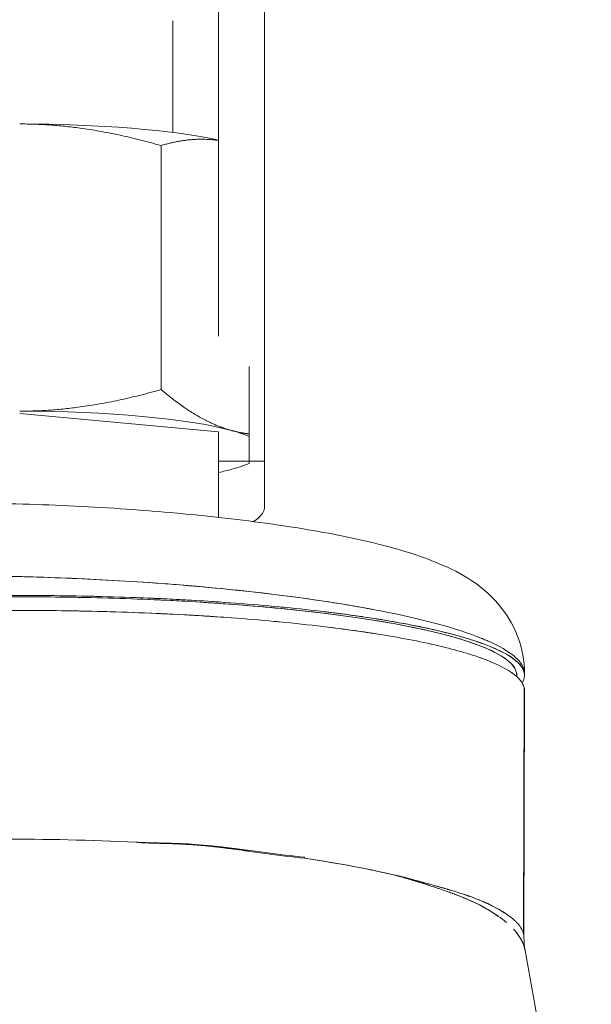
# Model space of a CAD drawing. Header units: millimetres. Extents: x -275 to -235, y -723 to -375.
# Tile 39 of 41: x -255 to -236, y -662 to -629. Entities that reach past the tile are written whole.
import ezdxf

# ---------------------------------------------------------------- set-up
doc = ezdxf.new("R2010")
doc.units = ezdxf.units.MM

msp = doc.modelspace()

# ---------------------------------------------------------------- linework, layer by layer
at = {"color": 0, "linetype": 'Continuous', "lineweight": 0}
for p, q in [((-246.96, -643.805), (-246.96, -472.91)), ((-248.46, -639.716), (-248.46, -474.234)), ((-249.96, -629.417), (-249.96, -633.067)), ((-250.341, -633.495), (-250.341, -641.464)), ((-247.46, -640.716), (-247.46, -642.913)), ((-254.96, -642.248), (-248.46, -642.841)), ((-248.46, -642.841), (-248.46, -645.639)), ((-247.46, -642.995), (-247.46, -643.875)), ((-248.46, -643.805), (-246.96, -643.805)), ((-246.96, -645.303), (-246.96, -643.805)), ((-238.716, -650.839), (-238.716, -650.802)), ((-238.478, -650.628), (-238.479, -650.702)), ((-238.479, -650.702), (-238.478, -650.628)), ((-238.467, -650.797), (-238.466, -650.734)), ((-238.467, -650.802), (-238.467, -650.802)), ((-238.48, -651.192), (-238.496, -659.25)), ((-238.496, -659.25), (-238.48, -651.192)), ((-238.484, -659.358), (-238.468, -651.292)), ((-251.163, -656.25), (-251.163, -656.243)), ((-245.655, -656.738), (-245.654, -656.773)), ((-242.628, -657.344), (-242.628, -657.34))]:
    msp.add_line(p, q, dxfattribs=at)
for centre, major_axis, ratio, start_param, end_param in [((-254.96, -634.055), (-8, 0), 0.158158, -2.519224, -1.570796), ((-254.96, -643.435), (8, 0), 0.158158, -0.622368, -0.523599), ((-254.966, -650.802), (16.25, 0), 0.158158, 0, 1.608884), ((-254.555, -658.739), (-14.269, 0.11), 0.181368, -1.809435, -1.495293), ((-247.351, -657.254), (0.337, 2.981), 0.558077, -1.346262, -1.334458)]:
    msp.add_ellipse(centre, major_axis=major_axis, ratio=ratio, start_param=start_param, end_param=end_param, dxfattribs=at)
at = {"color": 0, "linetype": 'Continuous', "lineweight": 0, "extrusion": (0, 0, -1)}
for centre, major_axis, ratio, start_param, end_param in [((-254.96, -643.435), (8, 0), 0.158158, -1.570796, -0.523599), ((-254.96, -643.435), (8, 0), 0.158158, -0.523599, -0.355421), ((-254.96, -643.435), (8, 0), 0.158158, 0.355421, 0.523599), ((-254.985, -659.607), (16.5, -0.034), 0.209581, -1.881013, -1.337506), ((-254.985, -659.607), (16.5, -0.034), 0.209581, -0.970224, -0.724791)]:
    msp.add_ellipse(centre, major_axis=major_axis, ratio=ratio, start_param=start_param, end_param=end_param, dxfattribs=at)
at = {"color": 0, "linetype": 'Continuous', "lineweight": 0}
for points, weights in [([(-254.96, -632.789), (-252.816, -632.789), (-250.341, -633.495)], [2.13665834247, 2.13665834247, 1.98325317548]), ([(-250.341, -633.495), (-249.335, -633.197), (-248.46, -633.331)], [1.98325317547, 2.10610149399, 2.13057170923]), ([(-254.96, -642.17), (-252.816, -642.17), (-250.341, -641.464)], [2.13665834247, 2.13665834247, 1.98325317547]), ([(-250.341, -641.464), (-249.103, -642.509), (-248.031, -642.802)], [1.98325317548, 2.13665834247, 2.13665834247]), ([(-248.031, -642.802), (-247.747, -642.88), (-247.46, -642.913)], [2.13665834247, 2.13665834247, 2.12585309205])]:
    msp.add_rational_spline(points, weights, degree=2, dxfattribs=at)
for points in [[(-247.46, -642.913), (-247.46, -642.94), (-247.46, -642.968), (-247.46, -642.995)], [(-249.187, -648.4), (-249.187, -648.4), (-249.187, -648.4), (-249.187, -648.4)], [(-238.728, -650.704), (-238.72, -650.739), (-238.716, -650.775), (-238.716, -650.81)], [(-238.479, -650.702), (-238.449, -650.826), (-238.474, -650.941), (-238.539, -651.047)], [(-238.471, -650.74), (-238.473, -650.728), (-238.475, -650.715), (-238.479, -650.702)], [(-238.466, -650.734), (-238.466, -650.698), (-238.471, -650.662), (-238.478, -650.628)], [(-238.466, -650.802), (-238.466, -650.783), (-238.468, -650.763), (-238.471, -650.743)], [(-238.48, -651.192), (-238.484, -651.175), (-238.488, -651.158), (-238.494, -651.142)], [(-238.468, -651.292), (-238.467, -651.259), (-238.471, -651.226), (-238.48, -651.192)], [(-238.48, -651.192), (-238.471, -651.225), (-238.467, -651.259), (-238.467, -651.292)], [(-254.624, -656.15), (-254.624, -656.15), (-254.624, -656.15), (-254.624, -656.15)], [(-254.311, -656.153), (-254.311, -656.153), (-254.311, -656.153), (-254.311, -656.153)], [(-246.807, -656.604), (-246.807, -656.604), (-246.807, -656.604), (-246.807, -656.604)], [(-242.003, -657.499), (-242.003, -657.499), (-242.003, -657.499), (-242.003, -657.499)], [(-242.001, -657.5), (-242.001, -657.5), (-242.001, -657.5), (-242.001, -657.5)], [(-242.001, -657.526), (-242.001, -657.526), (-242.001, -657.527), (-242.001, -657.527)], [(-241.999, -657.527), (-241.999, -657.527), (-241.999, -657.527), (-241.999, -657.527)], [(-241.943, -657.516), (-241.943, -657.516), (-241.943, -657.516), (-241.943, -657.516)], [(-241.941, -657.545), (-241.941, -657.545), (-241.941, -657.545), (-241.941, -657.545)], [(-238.569, -659.442), (-238.606, -659.372), (-238.659, -659.289), (-238.736, -659.193)], [(-238.484, -659.362), (-238.484, -659.505), (-238.471, -659.648), (-238.447, -659.783)]]:
    msp.add_open_spline(points, degree=3, dxfattribs=at)
for points, knots in [([(-255.498, -645.186), (-254.362, -645.212), (-253.212, -645.26), (-250.972, -645.399), (-249.867, -645.49), (-247.78, -645.709), (-246.784, -645.839), (-244.951, -646.133), (-244.105, -646.299), (-242.568, -646.675), (-241.882, -646.884), (-240.536, -647.456), (-239.802, -647.831), (-238.982, -648.908), (-238.805, -649.216), (-238.542, -649.92), (-238.466, -650.329), (-238.466, -650.734)], [0, 0, 0, 0, 3.4138, 3.4138, 6.849469, 6.849469, 10.301439, 10.301439, 13.807192, 13.807192, 17.468737, 17.468737, 21.656119, 21.656119, 22.986739, 22.986739, 24.422471, 24.422471, 24.422471, 24.422471]), ([(-247.323, -645.776), (-247.249, -645.729), (-247.184, -645.682), (-247.012, -645.521), (-246.96, -645.407), (-246.96, -645.303)], [1.0321816, 1.0321816, 1.0321816, 1.0321816, 1.1166772, 1.1166772, 1.3143844, 1.3143844, 1.3143844, 1.3143844]), ([(-255.594, -647.558), (-254.639, -647.576), (-253.68, -647.608), (-252.733, -647.653), (-251.646, -647.705), (-250.573, -647.774), (-249.537, -647.86), (-248.5, -647.946), (-247.5, -648.048), (-246.556, -648.165), (-245.611, -648.282), (-244.723, -648.413), (-243.909, -648.556), (-243.884, -648.56), (-243.859, -648.564), (-243.835, -648.569)], [2.6131837, 2.6131837, 2.6131837, 2.6131837, 2.7870307, 2.7870307, 2.7870307, 2.9865949, 2.9865949, 2.9865949, 3.1861591, 3.1861591, 3.1861591, 3.3857234, 3.3857234, 3.3857234, 3.39178, 3.39178, 3.39178, 3.39178]), ([(-238.478, -650.628), (-238.553, -650.302), (-238.967, -649.99), (-239.589, -649.708), (-239.633, -649.688), (-239.678, -649.668), (-239.725, -649.648), (-239.748, -649.638), (-239.772, -649.628), (-239.795, -649.618), (-239.807, -649.613), (-239.819, -649.608), (-239.831, -649.603), (-239.837, -649.601), (-239.843, -649.599), (-239.849, -649.596), (-239.852, -649.595), (-239.855, -649.594), (-239.858, -649.592), (-239.861, -649.591), (-239.864, -649.59), (-239.867, -649.589), (-240.687, -649.258), (-241.828, -648.955), (-243.166, -648.693), (-243.262, -648.674), (-243.359, -648.656), (-243.456, -648.638), (-243.505, -648.629), (-243.554, -648.62), (-243.603, -648.61), (-243.628, -648.606), (-243.653, -648.601), (-243.678, -648.597), (-243.702, -648.592), (-243.726, -648.588), (-243.752, -648.584), (-245.199, -648.324), (-246.884, -648.103), (-248.697, -647.934), (-248.826, -647.922), (-248.957, -647.91), (-249.087, -647.898), (-249.153, -647.893), (-249.218, -647.887), (-249.284, -647.881), (-249.317, -647.879), (-249.35, -647.876), (-249.383, -647.873), (-249.399, -647.872), (-249.415, -647.87), (-249.432, -647.869), (-249.448, -647.867), (-249.466, -647.866), (-249.481, -647.865), (-251.393, -647.705), (-253.477, -647.598), (-255.594, -647.558)], [0, 0, 0, 0, 0.21875, 0.21875, 0.21875, 0.234375, 0.234375, 0.234375, 0.242187, 0.242187, 0.242187, 0.246094, 0.246094, 0.246094, 0.248047, 0.248047, 0.248047, 0.249023, 0.249023, 0.249023, 0.25, 0.25, 0.25, 0.46875, 0.46875, 0.46875, 0.484375, 0.484375, 0.484375, 0.492187, 0.492187, 0.492187, 0.496094, 0.496094, 0.496094, 0.5, 0.5, 0.5, 0.71875, 0.71875, 0.71875, 0.734375, 0.734375, 0.734375, 0.742188, 0.742188, 0.742188, 0.746094, 0.746094, 0.746094, 0.748047, 0.748047, 0.748047, 0.75, 0.75, 0.75, 1, 1, 1, 1]), ([(-255.585, -648.234), (-254.623, -648.228), (-253.665, -648.236), (-252.712, -648.257), (-252.682, -648.257), (-252.653, -648.258), (-252.62, -648.259), (-251.61, -648.282), (-250.623, -648.32), (-249.658, -648.373), (-249.627, -648.375), (-249.597, -648.376), (-249.565, -648.378), (-248.594, -648.432), (-247.664, -648.5), (-246.776, -648.582), (-246.717, -648.588), (-246.659, -648.593), (-246.599, -648.599), (-245.637, -648.69), (-244.744, -648.796), (-243.922, -648.917), (-243.151, -649.03), (-242.455, -649.153), (-241.836, -649.288), (-241.795, -649.297), (-241.753, -649.306), (-241.714, -649.315), (-241.098, -649.452), (-240.573, -649.597), (-240.138, -649.751), (-240.124, -649.756), (-240.109, -649.761), (-240.096, -649.766), (-239.684, -649.913), (-239.364, -650.066), (-239.134, -650.223), (-239.126, -650.228), (-239.119, -650.234), (-239.112, -650.238), (-238.905, -650.384), (-238.78, -650.531), (-238.735, -650.679)], [0, 0, 0, 0, 0.0605469, 0.0605469, 0.0605469, 0.0625, 0.0625, 0.0625, 0.1230469, 0.1230469, 0.1230469, 0.125, 0.125, 0.125, 0.1835937, 0.1835937, 0.1835937, 0.1875, 0.1875, 0.1875, 0.25, 0.25, 0.25, 0.3085937, 0.3085937, 0.3085937, 0.3125, 0.3125, 0.3125, 0.3730469, 0.3730469, 0.3730469, 0.375, 0.375, 0.375, 0.4355469, 0.4355469, 0.4355469, 0.4375, 0.4375, 0.4375, 0.496702, 0.496702, 0.496702, 0.496702]), ([(-238.479, -650.702), (-238.516, -650.547), (-238.639, -650.394), (-238.848, -650.243), (-238.855, -650.238), (-238.861, -650.234), (-238.868, -650.228), (-239.096, -650.068), (-239.415, -649.913), (-239.828, -649.762), (-239.841, -649.757), (-239.854, -649.753), (-239.868, -649.748), (-240.289, -649.596), (-240.797, -649.452), (-241.391, -649.316), (-241.43, -649.307), (-241.469, -649.298), (-241.51, -649.289), (-242.169, -649.142), (-242.917, -649.007), (-243.753, -648.885), (-244.536, -648.77), (-245.381, -648.668), (-246.288, -648.579), (-246.349, -648.573), (-246.411, -648.567), (-246.471, -648.561), (-247.397, -648.473), (-248.368, -648.4), (-249.384, -648.342), (-249.417, -648.34), (-249.451, -648.339), (-249.482, -648.337), (-250.46, -648.282), (-251.461, -648.243), (-252.486, -648.218), (-252.519, -648.217), (-252.554, -648.216), (-252.585, -648.216), (-253.532, -648.194), (-254.484, -648.185), (-255.439, -648.189)], [0, 0, 0, 0, 0.0605469, 0.0605469, 0.0605469, 0.0625, 0.0625, 0.0625, 0.1230469, 0.1230469, 0.1230469, 0.125, 0.125, 0.125, 0.1835937, 0.1835937, 0.1835937, 0.1875, 0.1875, 0.1875, 0.25, 0.25, 0.25, 0.3085937, 0.3085937, 0.3085937, 0.3125, 0.3125, 0.3125, 0.3730469, 0.3730469, 0.3730469, 0.375, 0.375, 0.375, 0.4355469, 0.4355469, 0.4355469, 0.4375, 0.4375, 0.4375, 0.4967631, 0.4967631, 0.4967631, 0.4967631]), ([(-251.119, -648.26), (-250.821, -648.272), (-250.524, -648.284), (-250.229, -648.298), (-250.104, -648.304), (-249.979, -648.31), (-249.855, -648.317), (-249.792, -648.32), (-249.73, -648.323), (-249.668, -648.327), (-249.606, -648.33), (-249.546, -648.333), (-249.482, -648.337), (-249.119, -648.357), (-248.758, -648.38), (-248.399, -648.404)], [0.59098321, 0.59098321, 0.59098321, 0.59098321, 0.609375, 0.609375, 0.609375, 0.6171875, 0.6171875, 0.6171875, 0.62109375, 0.62109375, 0.62109375, 0.625, 0.625, 0.625, 0.64742233, 0.64742233, 0.64742233, 0.64742233]), ([(-255.597, -648.68), (-254.62, -648.674), (-253.648, -648.682), (-252.68, -648.703), (-252.648, -648.704), (-252.619, -648.704), (-252.586, -648.705), (-251.56, -648.729), (-250.558, -648.767), (-249.578, -648.821), (-249.547, -648.823), (-249.516, -648.825), (-249.483, -648.826), (-248.498, -648.881), (-247.554, -648.951), (-246.652, -649.034), (-246.591, -649.04), (-246.533, -649.045), (-246.472, -649.051), (-245.496, -649.144), (-244.589, -649.252), (-243.754, -649.374), (-242.971, -649.489), (-242.265, -649.615), (-241.636, -649.751), (-241.594, -649.76), (-241.552, -649.77), (-241.511, -649.779), (-240.886, -649.918), (-240.353, -650.066), (-239.911, -650.222), (-239.897, -650.227), (-239.882, -650.232), (-239.869, -650.237), (-239.451, -650.388), (-239.125, -650.543), (-238.892, -650.703), (-238.884, -650.708), (-238.876, -650.713), (-238.869, -650.718), (-238.648, -650.874), (-238.518, -651.032), (-238.48, -651.192)], [0.5, 0.5, 0.5, 0.5, 0.5605469, 0.5605469, 0.5605469, 0.5625, 0.5625, 0.5625, 0.6230469, 0.6230469, 0.6230469, 0.625, 0.625, 0.625, 0.6835937, 0.6835937, 0.6835937, 0.6875, 0.6875, 0.6875, 0.75, 0.75, 0.75, 0.8085937, 0.8085937, 0.8085937, 0.8125, 0.8125, 0.8125, 0.8730469, 0.8730469, 0.8730469, 0.875, 0.875, 0.875, 0.9355469, 0.9355469, 0.9355469, 0.9375, 0.9375, 0.9375, 1, 1, 1, 1]), ([(-248.288, -648.901), (-248.434, -648.891), (-248.58, -648.881), (-248.727, -648.872), (-248.853, -648.864), (-248.978, -648.856), (-249.104, -648.848), (-249.168, -648.845), (-249.231, -648.841), (-249.294, -648.837), (-249.357, -648.834), (-249.422, -648.83), (-249.483, -648.826), (-251.01, -648.741), (-252.602, -648.693), (-254.19, -648.681)], [0.3502557, 0.3502557, 0.3502557, 0.3502557, 0.359375, 0.359375, 0.359375, 0.3671875, 0.3671875, 0.3671875, 0.3710937, 0.3710937, 0.3710937, 0.375, 0.375, 0.375, 0.4714514, 0.4714514, 0.4714514, 0.4714514]), ([(-245.009, -648.718), (-244.806, -648.742), (-244.607, -648.767), (-244.41, -648.793), (-244.299, -648.808), (-244.188, -648.823), (-244.079, -648.838), (-244.024, -648.846), (-243.969, -648.853), (-243.915, -648.861), (-243.888, -648.865), (-243.861, -648.869), (-243.834, -648.873), (-243.82, -648.875), (-243.807, -648.877), (-243.793, -648.879), (-243.786, -648.88), (-243.78, -648.881), (-243.773, -648.882), (-243.766, -648.883), (-243.758, -648.884), (-243.753, -648.885), (-242.461, -649.074), (-241.223, -649.317), (-240.262, -649.616), (-240.193, -649.638), (-240.126, -649.659), (-240.06, -649.681), (-240.027, -649.692), (-239.995, -649.703), (-239.963, -649.714), (-239.947, -649.72), (-239.931, -649.725), (-239.915, -649.731), (-239.907, -649.734), (-239.899, -649.737), (-239.891, -649.739), (-239.885, -649.741), (-239.88, -649.744), (-239.874, -649.746), (-239.872, -649.746), (-239.869, -649.747), (-239.868, -649.748), (-239.353, -649.933), (-238.706, -650.214), (-238.517, -650.598), (-238.509, -650.613), (-238.502, -650.629), (-238.496, -650.645)], [0.7205998, 0.7205998, 0.7205998, 0.7205998, 0.734375, 0.734375, 0.734375, 0.7421875, 0.7421875, 0.7421875, 0.7460937, 0.7460937, 0.7460937, 0.7480469, 0.7480469, 0.7480469, 0.7490234, 0.7490234, 0.7490234, 0.7495117, 0.7495117, 0.7495117, 0.75, 0.75, 0.75, 0.859375, 0.859375, 0.859375, 0.8671875, 0.8671875, 0.8671875, 0.8710937, 0.8710937, 0.8710937, 0.8730469, 0.8730469, 0.8730469, 0.8740234, 0.8740234, 0.8740234, 0.8747559, 0.8747559, 0.8747559, 0.875, 0.875, 0.875, 0.9898339, 0.9898339, 0.9898339, 0.9944917, 0.9944917, 0.9944917, 0.9944917]), ([(-243.252, -649.451), (-243.327, -649.439), (-243.402, -649.427), (-243.478, -649.416), (-243.524, -649.409), (-243.569, -649.402), (-243.615, -649.395), (-243.638, -649.391), (-243.661, -649.388), (-243.684, -649.384), (-243.696, -649.383), (-243.708, -649.381), (-243.719, -649.379), (-243.725, -649.378), (-243.731, -649.378), (-243.736, -649.377), (-243.742, -649.376), (-243.747, -649.375), (-243.754, -649.374), (-244.103, -649.323), (-244.464, -649.274), (-244.834, -649.229)], [0.23573768, 0.23573768, 0.23573768, 0.23573768, 0.2421875, 0.2421875, 0.2421875, 0.24609375, 0.24609375, 0.24609375, 0.24804687, 0.24804687, 0.24804687, 0.24902344, 0.24902344, 0.24902344, 0.24951172, 0.24951172, 0.24951172, 0.25, 0.25, 0.25, 0.27539907, 0.27539907, 0.27539907, 0.27539907]), ([(-251.163, -656.243), (-251.074, -656.251), (-250.969, -656.257), (-250.846, -656.262), (-250.785, -656.264), (-250.719, -656.266), (-250.65, -656.268), (-250.615, -656.269), (-250.579, -656.27), (-250.542, -656.271), (-250.524, -656.271), (-250.505, -656.272), (-250.486, -656.272), (-250.476, -656.272), (-250.467, -656.273), (-250.457, -656.273), (-250.448, -656.273), (-250.439, -656.273), (-250.428, -656.273), (-250.163, -656.278), (-249.963, -656.284), (-249.824, -656.289), (-249.801, -656.29), (-249.78, -656.29), (-249.76, -656.291), (-249.75, -656.291), (-249.741, -656.292), (-249.732, -656.292), (-249.728, -656.292), (-249.723, -656.293), (-249.719, -656.293), (-249.715, -656.293), (-249.713, -656.293), (-249.707, -656.293), (-249.398, -656.307), (-249.055, -656.332), (-248.684, -656.369), (-248.622, -656.375), (-248.559, -656.382), (-248.495, -656.389), (-248.463, -656.392), (-248.431, -656.396), (-248.399, -656.399), (-248.383, -656.401), (-248.367, -656.403), (-248.351, -656.405), (-248.334, -656.407), (-248.316, -656.409), (-248.302, -656.41), (-248.073, -656.437), (-247.849, -656.466), (-247.626, -656.496)], [0, 0, 0, 0, 0.0625, 0.0625, 0.0625, 0.09375, 0.09375, 0.09375, 0.109375, 0.109375, 0.109375, 0.1171875, 0.1171875, 0.1171875, 0.1210938, 0.1210938, 0.1210938, 0.125, 0.125, 0.125, 0.21875, 0.21875, 0.21875, 0.234375, 0.234375, 0.234375, 0.2421875, 0.2421875, 0.2421875, 0.2460938, 0.2460938, 0.2460938, 0.25, 0.25, 0.25, 0.4375, 0.4375, 0.4375, 0.46875, 0.46875, 0.46875, 0.484375, 0.484375, 0.484375, 0.4921875, 0.4921875, 0.4921875, 0.5, 0.5, 0.5, 0.6236072, 0.6236072, 0.6236072, 0.6236072]), ([(-251.163, -656.25), (-250.917, -656.272), (-250.671, -656.277), (-250.428, -656.283), (-250.184, -656.288), (-249.942, -656.294), (-249.702, -656.306), (-249.222, -656.329), (-248.748, -656.375), (-248.286, -656.432), (-247.825, -656.489), (-247.375, -656.556), (-246.936, -656.616), (-246.497, -656.676), (-246.07, -656.723), (-245.654, -656.773)], [0.032875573, 0.032875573, 0.032875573, 0.032875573, 0.033472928, 0.033472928, 0.033472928, 0.034070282, 0.034070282, 0.034070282, 0.035264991, 0.035264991, 0.035264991, 0.0364597, 0.0364597, 0.0364597, 0.037654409, 0.037654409, 0.037654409, 0.037654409]), ([(-247.495, -656.538), (-247.503, -656.537), (-247.511, -656.536), (-247.519, -656.535), (-247.535, -656.532), (-247.551, -656.53), (-247.568, -656.528), (-247.576, -656.527), (-247.585, -656.525), (-247.593, -656.524), (-247.599, -656.523), (-247.606, -656.522), (-247.612, -656.522), (-247.63, -656.519), (-247.664, -656.514), (-247.69, -656.511), (-247.964, -656.473), (-248.149, -656.449), (-248.24, -656.438), (-248.256, -656.436), (-248.27, -656.434), (-248.28, -656.433), (-248.285, -656.432), (-248.289, -656.432), (-248.293, -656.431), (-248.295, -656.431), (-248.296, -656.431), (-248.298, -656.431), (-248.299, -656.431), (-248.299, -656.431), (-248.3, -656.43), (-248.3, -656.43), (-248.3, -656.43), (-248.301, -656.43), (-248.301, -656.43), (-248.301, -656.43), (-248.303, -656.43), (-248.562, -656.398), (-248.81, -656.372), (-249.045, -656.352), (-249.162, -656.341), (-249.276, -656.332), (-249.386, -656.325), (-249.441, -656.321), (-249.495, -656.318), (-249.549, -656.314), (-249.576, -656.313), (-249.602, -656.311), (-249.628, -656.31), (-249.641, -656.309), (-249.654, -656.309), (-249.667, -656.308), (-249.677, -656.307), (-249.687, -656.307), (-249.697, -656.306), (-249.7, -656.306), (-249.704, -656.306), (-249.706, -656.306), (-249.807, -656.301), (-249.967, -656.295), (-250.187, -656.289), (-250.224, -656.288), (-250.263, -656.287), (-250.303, -656.286), (-250.323, -656.285), (-250.343, -656.285), (-250.364, -656.284), (-250.375, -656.284), (-250.385, -656.284), (-250.396, -656.284), (-250.407, -656.283), (-250.419, -656.283), (-250.428, -656.283), (-250.741, -656.276), (-250.987, -656.266), (-251.163, -656.25)], [0.355535, 0.355535, 0.355535, 0.355535, 0.359375, 0.359375, 0.359375, 0.3671875, 0.3671875, 0.3671875, 0.3710938, 0.3710938, 0.3710938, 0.3740234, 0.3740234, 0.3740234, 0.3823248, 0.3823248, 0.3823248, 0.46875, 0.46875, 0.46875, 0.484375, 0.484375, 0.484375, 0.4921875, 0.4921875, 0.4921875, 0.4960938, 0.4960938, 0.4960938, 0.4980469, 0.4980469, 0.4980469, 0.4990234, 0.4990234, 0.4990234, 0.5, 0.5, 0.5, 0.625, 0.625, 0.625, 0.6875, 0.6875, 0.6875, 0.71875, 0.71875, 0.71875, 0.734375, 0.734375, 0.734375, 0.7421875, 0.7421875, 0.7421875, 0.7480469, 0.7480469, 0.7480469, 0.75, 0.75, 0.75, 0.84375, 0.84375, 0.84375, 0.859375, 0.859375, 0.859375, 0.8671875, 0.8671875, 0.8671875, 0.8710938, 0.8710938, 0.8710938, 0.875, 0.875, 0.875, 1, 1, 1, 1]), ([(-245.655, -656.738), (-246.07, -656.689), (-246.497, -656.644), (-247.374, -656.531), (-247.824, -656.467), (-248.313, -656.409), (-248.341, -656.406), (-248.368, -656.403)], [0.032875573, 0.032875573, 0.032875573, 0.032875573, 0.034070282, 0.034070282, 0.035264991, 0.035264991, 0.03533597, 0.03533597, 0.03533597, 0.03533597]), ([(-242.628, -657.34), (-243.057, -657.237), (-243.514, -657.14), (-243.997, -657.049), (-244.521, -656.95), (-245.075, -656.858), (-245.654, -656.773)], [0.3693227, 0.3693227, 0.3693227, 0.3693227, 0.40678608, 0.40678608, 0.40678608, 0.44744626, 0.44744626, 0.44744626, 0.44744626]), ([(-241.552, -657.668), (-241.568, -657.663), (-241.584, -657.658), (-241.598, -657.653), (-241.602, -657.652), (-241.605, -657.651), (-241.609, -657.65), (-241.612, -657.649), (-241.62, -657.647), (-241.626, -657.645), (-241.638, -657.641), (-241.651, -657.637), (-241.663, -657.633), (-241.687, -657.625), (-241.712, -657.617), (-241.736, -657.61), (-241.833, -657.579), (-241.929, -657.549), (-242.023, -657.52), (-242.046, -657.512), (-242.07, -657.505), (-242.093, -657.498), (-242.104, -657.494), (-242.113, -657.492), (-242.122, -657.489), (-242.132, -657.486), (-242.142, -657.483), (-242.152, -657.48), (-242.195, -657.466), (-242.246, -657.451), (-242.307, -657.432), (-242.322, -657.428), (-242.338, -657.423), (-242.354, -657.418), (-242.362, -657.416), (-242.372, -657.412), (-242.382, -657.41), (-242.391, -657.407), (-242.401, -657.404), (-242.41, -657.401), (-242.446, -657.391), (-242.478, -657.382), (-242.507, -657.374), (-242.563, -657.358), (-242.604, -657.348), (-242.628, -657.344)], [0.8824355, 0.8824355, 0.8824355, 0.8824355, 0.890625, 0.890625, 0.890625, 0.8925781, 0.8925781, 0.8925781, 0.8945313, 0.8945313, 0.8945313, 0.8984375, 0.8984375, 0.8984375, 0.90625, 0.90625, 0.90625, 0.9375, 0.9375, 0.9375, 0.9453125, 0.9453125, 0.9453125, 0.9492188, 0.9492188, 0.9492188, 0.953125, 0.953125, 0.953125, 0.96875, 0.96875, 0.96875, 0.9726563, 0.9726563, 0.9726563, 0.9746094, 0.9746094, 0.9746094, 0.9765625, 0.9765625, 0.9765625, 0.984375, 0.984375, 0.984375, 1, 1, 1, 1]), ([(-242.627, -657.34), (-242.601, -657.344), (-242.569, -657.35), (-242.53, -657.359), (-242.51, -657.364), (-242.489, -657.369), (-242.466, -657.375), (-242.455, -657.378), (-242.443, -657.381), (-242.431, -657.384), (-242.425, -657.386), (-242.419, -657.387), (-242.413, -657.389), (-242.41, -657.39), (-242.407, -657.391), (-242.403, -657.391), (-242.4, -657.392), (-242.395, -657.394), (-242.394, -657.394), (-242.371, -657.4), (-242.322, -657.413), (-242.249, -657.433), (-242.236, -657.436), (-242.223, -657.44), (-242.21, -657.444), (-242.203, -657.445), (-242.196, -657.447), (-242.189, -657.449), (-242.185, -657.45), (-242.182, -657.451), (-242.178, -657.452), (-242.174, -657.453), (-242.169, -657.454), (-242.167, -657.455), (-242.093, -657.475), (-242.02, -657.495), (-241.948, -657.514), (-241.912, -657.524), (-241.876, -657.534), (-241.84, -657.544), (-241.822, -657.549), (-241.804, -657.553), (-241.786, -657.558), (-241.777, -657.561), (-241.768, -657.563), (-241.76, -657.566), (-241.755, -657.567), (-241.751, -657.568), (-241.746, -657.569), (-241.742, -657.57), (-241.737, -657.572), (-241.733, -657.573), (-241.557, -657.621), (-241.361, -657.674), (-241.153, -657.733), (-241.119, -657.743), (-241.084, -657.753), (-241.049, -657.764), (-241.031, -657.769), (-241.013, -657.774), (-240.995, -657.779), (-240.987, -657.782), (-240.978, -657.784), (-240.969, -657.787), (-240.96, -657.79), (-240.95, -657.793), (-240.942, -657.795), (-240.815, -657.832), (-240.695, -657.87), (-240.58, -657.907), (-240.523, -657.925), (-240.467, -657.943), (-240.412, -657.962), (-240.385, -657.971), (-240.358, -657.98), (-240.332, -657.989), (-240.319, -657.994), (-240.305, -657.998), (-240.292, -658.003), (-240.286, -658.005), (-240.279, -658.007), (-240.273, -658.01), (-240.266, -658.012), (-240.259, -658.015), (-240.253, -658.017), (-240.118, -658.064), (-239.972, -658.12), (-239.821, -658.185), (-239.795, -658.196), (-239.77, -658.207), (-239.745, -658.219), (-239.732, -658.224), (-239.719, -658.23), (-239.707, -658.236), (-239.7, -658.239), (-239.694, -658.242), (-239.688, -658.245), (-239.681, -658.248), (-239.675, -658.25), (-239.668, -658.254), (-239.276, -658.437), (-239.049, -658.59), (-238.903, -658.705), (-238.893, -658.713), (-238.883, -658.721), (-238.873, -658.729), (-238.869, -658.733), (-238.864, -658.736), (-238.859, -658.74), (-238.857, -658.742), (-238.855, -658.744), (-238.852, -658.746), (-238.851, -658.747), (-238.849, -658.749), (-238.847, -658.75), (-238.847, -658.751), (-238.846, -658.751), (-238.845, -658.752)], [0, 0, 0, 0, 0.015625, 0.015625, 0.015625, 0.0234375, 0.0234375, 0.0234375, 0.0273438, 0.0273438, 0.0273438, 0.0292969, 0.0292969, 0.0292969, 0.0302734, 0.0302734, 0.0302734, 0.03125, 0.03125, 0.03125, 0.0546875, 0.0546875, 0.0546875, 0.0585938, 0.0585938, 0.0585938, 0.0605469, 0.0605469, 0.0605469, 0.0615234, 0.0615234, 0.0615234, 0.0625, 0.0625, 0.0625, 0.09375, 0.09375, 0.09375, 0.109375, 0.109375, 0.109375, 0.1171875, 0.1171875, 0.1171875, 0.1210938, 0.1210938, 0.1210938, 0.1230469, 0.1230469, 0.1230469, 0.125, 0.125, 0.125, 0.21875, 0.21875, 0.21875, 0.234375, 0.234375, 0.234375, 0.2421875, 0.2421875, 0.2421875, 0.2460938, 0.2460938, 0.2460938, 0.25, 0.25, 0.25, 0.3125, 0.3125, 0.3125, 0.34375, 0.34375, 0.34375, 0.359375, 0.359375, 0.359375, 0.3671875, 0.3671875, 0.3671875, 0.3710938, 0.3710938, 0.3710938, 0.375, 0.375, 0.375, 0.46875, 0.46875, 0.46875, 0.484375, 0.484375, 0.484375, 0.4921875, 0.4921875, 0.4921875, 0.4960938, 0.4960938, 0.4960938, 0.5, 0.5, 0.5, 0.71875, 0.71875, 0.71875, 0.734375, 0.734375, 0.734375, 0.7421875, 0.7421875, 0.7421875, 0.7460937, 0.7460937, 0.7460937, 0.7490234, 0.7490234, 0.7490234, 0.7501775, 0.7501775, 0.7501775, 0.7501775]), ([(-240.815, -657.833), (-241.016, -657.772), (-241.23, -657.711), (-241.456, -657.649), (-241.636, -657.599), (-241.824, -657.548), (-242.02, -657.495), (-242.117, -657.469), (-242.217, -657.441), (-242.318, -657.414), (-242.369, -657.401), (-242.42, -657.387), (-242.472, -657.374), (-242.523, -657.361), (-242.575, -657.348), (-242.627, -657.342)], [0.049509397, 0.049509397, 0.049509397, 0.049509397, 0.050888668, 0.050888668, 0.050888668, 0.051994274, 0.051994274, 0.051994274, 0.052547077, 0.052547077, 0.052547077, 0.052823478, 0.052823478, 0.052823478, 0.05309988, 0.05309988, 0.05309988, 0.05309988]), ([(-242.627, -657.342), (-242.575, -657.353), (-242.523, -657.368), (-242.472, -657.383), (-242.42, -657.398), (-242.369, -657.413), (-242.318, -657.429), (-242.217, -657.459), (-242.117, -657.49), (-242.02, -657.521), (-241.824, -657.581), (-241.636, -657.641), (-241.455, -657.7), (-241.416, -657.713), (-241.377, -657.726), (-241.338, -657.738)], [0.035410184, 0.035410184, 0.035410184, 0.035410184, 0.035686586, 0.035686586, 0.035686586, 0.035962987, 0.035962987, 0.035962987, 0.03651579, 0.03651579, 0.03651579, 0.037621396, 0.037621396, 0.037621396, 0.037862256, 0.037862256, 0.037862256, 0.037862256]), ([(-240.814, -657.921), (-240.823, -657.918), (-240.832, -657.915), (-240.841, -657.911), (-240.895, -657.891), (-240.947, -657.873), (-240.998, -657.855), (-241.082, -657.825), (-241.16, -657.798), (-241.233, -657.773), (-241.269, -657.761), (-241.304, -657.749), (-241.338, -657.738)], [0.79432935, 0.79432935, 0.79432935, 0.79432935, 0.796875, 0.796875, 0.796875, 0.8125, 0.8125, 0.8125, 0.83827697, 0.83827697, 0.83827697, 0.85120128, 0.85120128, 0.85120128, 0.85120128]), ([(-240.814, -657.921), (-240.692, -657.966), (-240.574, -658.012), (-240.461, -658.059), (-240.161, -658.182), (-239.895, -658.31), (-239.661, -658.448), (-239.426, -658.585), (-239.223, -658.728), (-239.054, -658.873)], [0.038997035, 0.038997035, 0.038997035, 0.038997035, 0.039832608, 0.039832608, 0.039832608, 0.04204382, 0.04204382, 0.04204382, 0.044255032, 0.044255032, 0.044255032, 0.044255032]), ([(-239.308, -658.675), (-239.311, -658.673), (-239.314, -658.671), (-239.318, -658.669), (-239.33, -658.66), (-239.344, -658.65), (-239.357, -658.641), (-239.375, -658.628), (-239.394, -658.616), (-239.413, -658.603), (-239.606, -658.474), (-239.791, -658.372), (-239.941, -658.295), (-239.954, -658.289), (-239.966, -658.283), (-239.979, -658.276), (-240.155, -658.188), (-240.392, -658.081), (-240.717, -657.957), (-240.729, -657.953), (-240.745, -657.947), (-240.758, -657.942), (-240.761, -657.941), (-240.763, -657.94), (-240.765, -657.94)], [0.5609051, 0.5609051, 0.5609051, 0.5609051, 0.5625, 0.5625, 0.5625, 0.5690902, 0.5690902, 0.5690902, 0.578125, 0.578125, 0.578125, 0.671875, 0.671875, 0.671875, 0.6796875, 0.6796875, 0.6796875, 0.7851563, 0.7851563, 0.7851563, 0.7890625, 0.7890625, 0.7890625, 0.7896328, 0.7896328, 0.7896328, 0.7896328]), ([(-238.484, -659.362), (-238.484, -659.323), (-238.488, -659.285), (-238.497, -659.246), (-238.521, -659.135), (-238.581, -659.026), (-238.676, -658.916), (-238.724, -658.862), (-238.78, -658.807), (-238.845, -658.752), (-238.911, -658.697), (-238.985, -658.641), (-239.069, -658.586), (-239.235, -658.474), (-239.435, -658.363), (-239.668, -658.254), (-239.9, -658.146), (-240.165, -658.043), (-240.464, -657.944)], [0.039058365, 0.039058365, 0.039058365, 0.039058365, 0.039832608, 0.039832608, 0.039832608, 0.04204382, 0.04204382, 0.04204382, 0.043149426, 0.043149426, 0.043149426, 0.044255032, 0.044255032, 0.044255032, 0.046466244, 0.046466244, 0.046466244, 0.048677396, 0.048677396, 0.048677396, 0.048677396]), ([(-238.825, -659.092), (-238.757, -659.165), (-238.698, -659.238), (-238.648, -659.311), (-238.548, -659.458), (-238.483, -659.606), (-238.452, -659.758), (-238.45, -659.767), (-238.448, -659.776), (-238.446, -659.785)], [0.045360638, 0.045360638, 0.045360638, 0.045360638, 0.046466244, 0.046466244, 0.046466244, 0.048677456, 0.048677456, 0.048677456, 0.048810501, 0.048810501, 0.048810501, 0.048810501]), ([(-238.616, -658.993), (-238.615, -658.994), (-238.614, -658.995), (-238.613, -658.997), (-238.612, -658.997), (-238.612, -658.998), (-238.611, -658.999), (-238.577, -659.047), (-238.521, -659.131), (-238.496, -659.25)], [0.8718712, 0.8718712, 0.8718712, 0.8718712, 0.8740234, 0.8740234, 0.8740234, 0.875, 0.875, 0.875, 1, 1, 1, 1]), ([(-238.447, -659.784), (-238.448, -659.777), (-238.449, -659.77), (-238.45, -659.764), (-238.459, -659.721), (-238.47, -659.678), (-238.484, -659.636), (-238.485, -659.633), (-238.486, -659.632), (-238.486, -659.631), (-238.486, -659.63), (-238.487, -659.629), (-238.487, -659.628)], [0.24448803, 0.24448803, 0.24448803, 0.24448803, 0.25, 0.25, 0.25, 0.28515625, 0.28515625, 0.28515625, 0.28710937, 0.28710937, 0.28710937, 0.28870679, 0.28870679, 0.28870679, 0.28870679]), ([(-238.447, -659.784), (-237.86, -663.028), (-237.274, -666.273), (-236.552, -670.265), (-236.417, -671.011), (-236.283, -671.757)], [0, 0, 0, 0, 10.000004, 10.000004, 12.298148, 12.298148, 12.298148, 12.298148])]:
    msp.add_open_spline(points, degree=3, knots=knots, dxfattribs=at)

doc.saveas('drawing.dxf')
